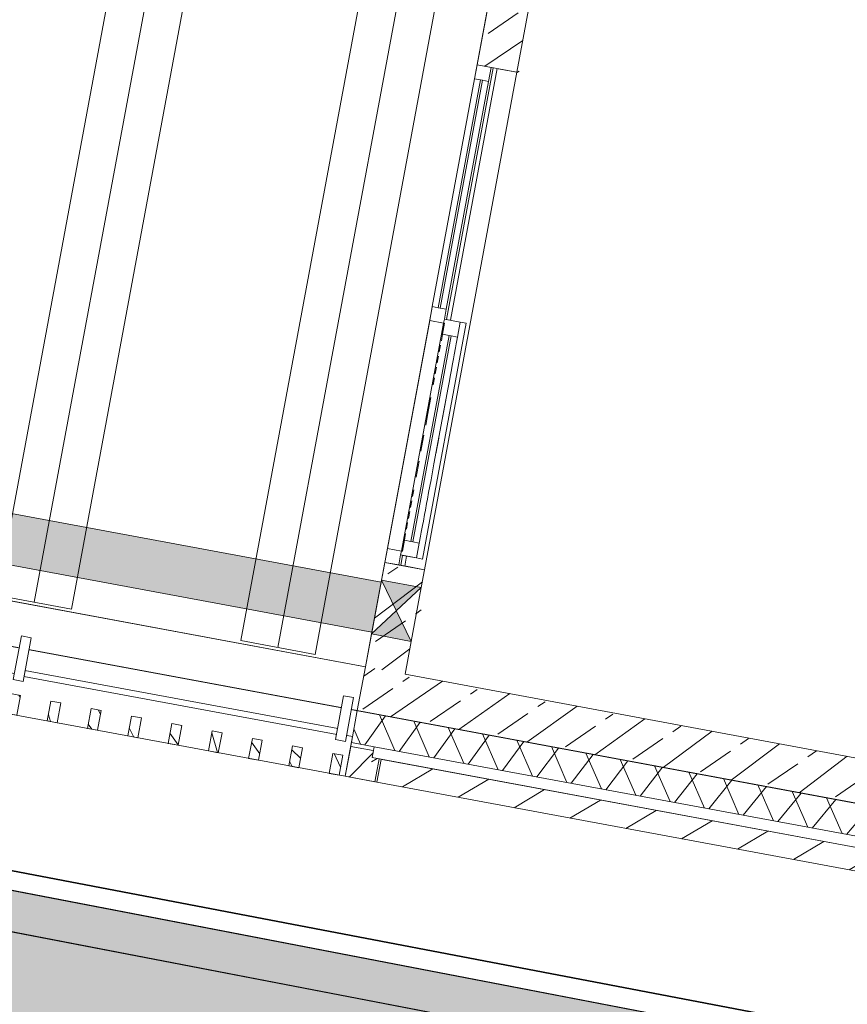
# Model space of a CAD drawing. Header units: metres. Extents: x 32353251 to 32353583, y 5707748 to 5708004.
# Tile 105 of 164: x 32353392.14 to 32353396.23, y 5707897.36 to 5707902.23. Entities that reach past the tile are written whole.
import ezdxf

# ---------------------------------------------------------------- set-up
doc = ezdxf.new("R2010")
doc.units = ezdxf.units.M
doc.header["$LTSCALE"] = 0.75
doc.set_wipeout_variables(frame=1)
doc.layers.get('0').update_dxf_attribs({"linetype": 'CONTINUOUS'})
for name, color, linetype, lineweight in [('10414942$0$ST-LIN-Bushaltestelle', 2, 'CONTINUOUS', 25), ('10417023$0$#9_002_GES I Übersicht Erdgeschoss_1_101_Wand Aussen.A', 7, 'CONTINUOUS', 25), ('10417023$0$#9_002_GES I Übersicht Erdgeschoss_1_104_Decken.A', 7, 'CONTINUOUS', 25), ('10417023$0$#9_002_GES I Übersicht Erdgeschoss_1_430_Lüftung.US', 7, 'CONTINUOUS', 25), ('10417023$0$#9_002_GES I Übersicht Erdgeschoss_1_701_Grundstücksgrenze.A', 7, 'CONTINUOUS', 25), ('10417023$0$#9_002_GES I Übersicht Erdgeschoss_1_Neubau_101_Wand Aussen.A', 7, 'CONTINUOUS', 25), ('10417023$0$#9_002_GES I Übersicht Erdgeschoss_1_Neubau_102_Wand Innen.A', 7, 'CONTINUOUS', 25), ('10417023$0$#9_002_GES I Übersicht Erdgeschoss_1_Neubau_104_Decken.A', 7, 'CONTINUOUS', 25), ('10417023$0$#9_002_GES I Übersicht Erdgeschoss_1_Neubau_110_Pfosten-Riegel.A', 7, 'CONTINUOUS', 25), ('10417023$0$#9_002_GES I Übersicht Erdgeschoss_1_Neubau_201_Aussenwandbekleidu', 7, 'CONTINUOUS', 25), ('10417023$0$Keine', 7, 'CONTINUOUS', 13)]:
    doc.layers.add(name, color=color, linetype=linetype, lineweight=lineweight)
doc.layers.add('10414942$0$ST-LIN-Gehweg', color=2, linetype='CONTINUOUS')
doc.layers.add('10414943$0$ST-Gehweg-Sol', color=7, linetype='CONTINUOUS', lineweight=0, true_color=0xffd7a8)
doc.layers.add('10414943$0$ST-Mischfläche-Sol', color=7, linetype='CONTINUOUS', lineweight=0, true_color=0x636466)
pattern_1 = [(44.99999999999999, (0, 0), (-0.1697056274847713, 0.1697056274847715), []), (44.99999999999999, (-0.08485281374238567, 0.08485281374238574), (-0.1697056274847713, 0.1697056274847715), [0.18, -0.05999999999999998])]
pattern_2 = [(44.99999999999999, (0, 0), (-0.1414213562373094, 0.1414213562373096), [])]
pattern_3 = [(134.9999999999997, (0, 0), (0.1060660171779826, 0.1060660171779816), []), (134.9999999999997, (-0.03535533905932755, -0.0353553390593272), (0.1060660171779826, 0.1060660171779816), [])]

# ---------------------------------------------------------------- blocks, each defined once
blk = doc.blocks.new('10414943')
at = {"layer": '10414943$0$ST-Mischfläche-Sol'}
h = blk.add_hatch(dxfattribs=at)
h.set_pattern_fill('AR-HBONE', color=256, scale=0.004200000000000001, angle=170)
h.set_pattern_definition([(215, (0, 0), (-0.1047920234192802, -0.594305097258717), [1.28016, -0.42672]), (305, (-0.3495483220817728, -0.2447563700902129), (-0.1047920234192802, -0.594305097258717), [1.28016, -0.42672])])
edge = h.paths.add_edge_path()
edge.add_line((32353333.40662897, 5707899.309915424), (32353335.23953668, 5707908.86230714))
edge.add_line((32353335.23953668, 5707908.86230714), (32353407.15213483, 5707895.033517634))
edge.add_line((32353407.15213483, 5707895.033517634), (32353413.70600617, 5707897.337334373))
edge.add_line((32353413.70600617, 5707897.337334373), (32353481.81771595, 5707884.239451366))
edge.add_line((32353481.81771595, 5707884.239451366), (32353497.17578959, 5707881.286091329))
edge.add_line((32353497.17578959, 5707881.286091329), (32353499.70410517, 5707880.188862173))
edge.add_line((32353499.70410517, 5707880.188862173), (32353502.93879142, 5707877.835765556))
edge.add_line((32353502.93879142, 5707877.835765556), (32353505.46710699, 5707876.738536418))
edge.add_line((32353505.46710699, 5707876.738536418), (32353517.00528605, 5707874.519743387))
edge.add_line((32353517.00528605, 5707874.519743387), (32353517.64528354, 5707870.615040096))
edge.add_line((32353517.64528354, 5707870.615040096), (32353516.66317853, 5707870.803281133))
edge.add_line((32353516.66317853, 5707870.803281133), (32353515.43959015, 5707864.419483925))
edge.add_line((32353515.43959015, 5707864.419483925), (32353479.3370171, 5707871.339302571))
edge.add_line((32353479.3370171, 5707871.339302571), (32353468.35948901, 5707873.443239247))
edge.add_line((32353468.35948901, 5707873.443239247), (32353468.77868284, 5707869.425097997))
edge.add_arc((32353471.76248924, 5707869.736384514), 2.999999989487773, 185.9558547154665, 259.1498142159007)
edge.add_line((32353471.19776434, 5707866.790016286), (32353499.61213671, 5707861.343886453))
edge.add_line((32353499.61213671, 5707861.343886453), (32353497.73579177, 5707858.394363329))
edge.add_line((32353497.73579177, 5707858.394363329), (32353462.93906161, 5707865.063787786))
edge.add_arc((32353461.80961179, 5707859.171051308), 6.000000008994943, 79.14981411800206, 96.13718403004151)
edge.add_line((32353461.16815564, 5707865.136663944), (32353452.41027603, 5707864.194967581))
edge.add_arc((32353451.76881989, 5707870.160580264), 6.000000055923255, 259.1148991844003, 276.1371839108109, ccw=False)
edge.add_line((32353450.63577935, 5707864.268533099), (32353424.34096185, 5707869.325025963))
edge.add_arc((32353425.47400239, 5707875.217073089), 6.000000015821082, 242.0482743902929, 259.11489914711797, ccw=False)
edge.add_line((32353422.66163756, 5707869.917016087), (32353415.00045884, 5707873.982260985))
edge.add_arc((32353412.18809399, 5707868.682203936), 6.000000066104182, 62.04827444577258, 79.14966234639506)
edge.add_line((32353413.31755943, 5707874.57493748), (32353366.06709948, 5707883.631474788))
edge.add_line((32353366.06709948, 5707883.631474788), (32353365.05980216, 5707886.869526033))
edge.add_line((32353365.05980216, 5707886.869526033), (32353331.24648768, 5707893.372754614))
edge.add_line((32353331.24648768, 5707893.372754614), (32353331.86067788, 5707896.566215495))
edge.add_line((32353331.86067788, 5707896.566215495), (32353338.35621561, 5707895.320690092))
edge.add_line((32353338.35621561, 5707895.320690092), (32353340.49133033, 5707897.947528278))
edge.add_line((32353340.49133033, 5707897.947528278), (32353344.41330834, 5707897.200255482))
edge.add_line((32353344.41330834, 5707897.200255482), (32353345.42794297, 5707893.960800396))
edge.add_line((32353345.42794297, 5707893.960800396), (32353351.00902221, 5707892.887558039))
edge.add_line((32353351.00902221, 5707892.887558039), (32353351.57440783, 5707895.827681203))
edge.add_line((32353351.57440783, 5707895.827681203), (32353371.21685639, 5707892.062795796))
edge.add_line((32353371.21685639, 5707892.062795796), (32353370.64816001, 5707889.105456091))
edge.add_line((32353370.64816001, 5707889.105456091), (32353371.65443974, 5707885.869704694))
edge.add_line((32353371.65443974, 5707885.869704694), (32353406.65189732, 5707879.161711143))
edge.add_arc((32353407.21642529, 5707882.109643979), 3.001499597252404, 259.1591284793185, 333.4809509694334)
edge.add_line((32353409.90212501, 5707880.769488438), (32353411.74908589, 5707884.293947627))
edge.add_line((32353411.74908589, 5707884.293947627), (32353333.40662897, 5707899.309915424))
at = {"layer": '10414943$0$ST-Gehweg-Sol', "flags": 128}
blk.add_lwpolyline([(32353335.23953668, 5707908.86230714), (32353407.15213483, 5707895.033517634), (32353413.70600617, 5707897.337334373), (32353481.81771595, 5707884.239451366)], dxfattribs=at)
blk = doc.blocks.new('10414942')
at = {"layer": '10414942$0$ST-LIN-Bushaltestelle'}
blk.add_line((32353375.95332342, 5707900.827880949), (32353395.59348041, 5707897.051078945), dxfattribs=at)
at = {"layer": '10414942$0$ST-LIN-Bushaltestelle', "flags": 128}
blk.add_lwpolyline([(32353379.73405364, 5707900.100846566), (32353395.59348041, 5707897.051078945), (32353395.02696012, 5707894.105055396), (32353394.04495226, 5707894.293895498), (32353394.10160429, 5707894.588497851), (32353393.11959644, 5707894.777337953), (32353393.28955253, 5707895.661145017), (32353379.54144267, 5707898.304906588), (32353379.59809467, 5707898.599508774), (32353379.45079349, 5707898.627834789)], close=True, dxfattribs=at)
at = {"layer": '10414942$0$ST-LIN-Gehweg', "flags": 128}
blk.add_lwpolyline([(32353330.08991054, 5707910.916025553), (32353331.70067245, 5707910.64907873), (32353335.02498273, 5707908.903565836), (32353357.21966946, 5707904.635530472), (32353357.21966946, 5707904.635530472), (32353370.48788053, 5707902.08405432), (32353370.48788053, 5707902.08405432), (32353407.15213483, 5707895.033517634), (32353407.15213483, 5707895.033517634), (32353410.4290705, 5707896.185426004), (32353410.4290705, 5707896.185426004), (32353413.70600617, 5707897.337334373), (32353413.70600617, 5707897.337334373), (32353481.43359485, 5707884.31331786)], dxfattribs=at)
blk = doc.blocks.new('10417023$0$#9_MKO_LP5_ARC_GES_UP_00_002_P_G_modell (3D)')
at = {"layer": '10417023$0$#9_002_GES I Übersicht Erdgeschoss_1_101_Wand Aussen.A', "linetype": 'Continuous', "lineweight": 5, "true_color": 0xff0000}
h = blk.add_hatch(dxfattribs=at)
h.set_pattern_fill('#9_BETON__STAHLBETON_0001', color=1, style=0, pattern_type=2)
h.set_pattern_definition(pattern_1)
h.paths.add_polyline_path([(-32353447.40422488, -5707812.74957689), (-32353442.724228, -5707812.74957689), (-32353442.724228, -5707812.529576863), (-32353447.40422488, -5707812.529576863)])
at = {"layer": '10417023$0$#9_002_GES I Übersicht Erdgeschoss_1_Neubau_102_Wand Innen.A', "linetype": 'Continuous', "lineweight": 5, "true_color": 0xff0000}
h = blk.add_hatch(dxfattribs=at)
h.set_pattern_fill('#9_BETON__STAHLBETON_0001', color=1, style=0, pattern_type=2)
h.set_pattern_definition(pattern_1)
h.paths.add_polyline_path([(-32353447.40423247, -5707809.504576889), (-32353447.2042324, -5707809.504576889), (-32353447.20423249, -5707809.189577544), (-32353447.40423247, -5707809.189577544)])
h = blk.add_hatch(dxfattribs=at)
h.set_pattern_fill('#9_BETON__STAHLBETON_0001', color=1, style=0, pattern_type=2)
h.set_pattern_definition(pattern_1)
h.paths.add_polyline_path([(-32353447.20423247, -5707812.004576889), (-32353447.40423247, -5707812.004576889), (-32353447.40423247, -5707812.52957689), (-32353447.20423247, -5707812.52957689)])
at = {"layer": '10417023$0$#9_002_GES I Übersicht Erdgeschoss_1_101_Wand Aussen.A', "color": 1, "linetype": 'Continuous', "lineweight": 13, "true_color": 0xff0000}
for p, q in [((-32353452.3742284, -5707812.529577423), (-32353447.40422547, -5707812.529577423)), ((-32353447.40422547, -5707812.749576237), (-32353447.40422547, -5707812.529577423)), ((-32353452.3742284, -5707812.749576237), (-32353447.40422547, -5707812.749576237))]:
    blk.add_line(p, q, dxfattribs=at)
at = {"layer": '10417023$0$#9_002_GES I Übersicht Erdgeschoss_1_101_Wand Aussen.A', "color": 1, "linetype": 'Continuous', "lineweight": 18, "true_color": 0xff0000}
for p, q in [((-32353447.40422547, -5707812.749576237), (-32353447.40422547, -5707812.529577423)), ((-32353442.724228, -5707812.52957689), (-32353447.20423247, -5707812.52957689)), ((-32353447.40422482, -5707812.74957689), (-32353442.724228, -5707812.74957689))]:
    blk.add_line(p, q, dxfattribs=at)
at = {"layer": '10417023$0$#9_002_GES I Übersicht Erdgeschoss_1_104_Decken.A', "color": 1, "linetype": 'Continuous', "lineweight": 13, "true_color": 0xff0000}
for p, q in [((-32353449.25822937, -5707807.384576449), (-32353449.25822937, -5707812.514709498)), ((-32353449.07172995, -5707807.384576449), (-32353449.07172995, -5707812.514709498)), ((-32353448.88522908, -5707807.384576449), (-32353448.88522908, -5707812.514709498)), ((-32353448.03322866, -5707807.384576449), (-32353448.03322866, -5707812.514709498)), ((-32353447.84672779, -5707807.384576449), (-32353447.84672779, -5707812.514709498)), ((-32353447.66022837, -5707807.384576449), (-32353447.66022837, -5707812.514709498)), ((-32353449.25822937, -5707812.514709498), (-32353448.88522908, -5707812.514709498)), ((-32353448.03322866, -5707812.514709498), (-32353447.66022837, -5707812.514709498))]:
    blk.add_line(p, q, dxfattribs=at)
at = {"layer": '10417023$0$#9_002_GES I Übersicht Erdgeschoss_1_430_Lüftung.US', "color": 1, "linetype": 'Continuous', "lineweight": 13, "true_color": 0xff0000, "flags": 128}
blk.add_lwpolyline([(-32353460.29724487, -5707812.354575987), (-32353447.40423247, -5707812.354575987), (-32353447.40423247, -5707812.104575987), (-32353460.29724487, -5707812.104575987)], close=True, dxfattribs=at)
at = {"layer": '10417023$0$#9_002_GES I Übersicht Erdgeschoss_1_430_Lüftung.US', "color": 1, "linetype": 'Continuous', "true_color": 0xff0000}
blk.add_solid([(-32353460.29724487, -5707812.354575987), (-32353447.40423247, -5707812.354575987), (-32353460.29724487, -5707812.104575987), (-32353447.40423247, -5707812.104575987)], dxfattribs=at)
at = {"layer": '10417023$0$#9_002_GES I Übersicht Erdgeschoss_1_Neubau_101_Wand Aussen.A', "color": 1, "linetype": 'Continuous', "lineweight": 18, "true_color": 0xff0000}
blk.add_line((-32353442.504228, -5707812.74957689), (-32353447.40422535, -5707812.74957689), dxfattribs=at)
at = {"layer": '10417023$0$#9_002_GES I Übersicht Erdgeschoss_1_Neubau_102_Wand Innen.A', "color": 1, "linetype": 'Continuous', "lineweight": 18, "true_color": 0xff0000}
for p, q in [((-32353447.40423247, -5707809.189577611), (-32353447.40423247, -5707809.504576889)), ((-32353447.20423247, -5707809.504576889), (-32353447.20423247, -5707809.189577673)), ((-32353447.40423247, -5707812.004576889), (-32353447.40423247, -5707812.094575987)), ((-32353447.20423247, -5707812.094575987), (-32353447.20423247, -5707812.004576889)), ((-32353447.40423247, -5707812.094575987), (-32353447.40423247, -5707812.364575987)), ((-32353447.20423247, -5707812.364575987), (-32353447.20423247, -5707812.094575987)), ((-32353447.40423247, -5707812.364575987), (-32353447.40423247, -5707812.52957689)), ((-32353447.20423247, -5707812.52957689), (-32353447.20423247, -5707812.364575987))]:
    blk.add_line(p, q, dxfattribs=at)
at = {"layer": '10417023$0$#9_002_GES I Übersicht Erdgeschoss_1_Neubau_102_Wand Innen.A', "color": 1, "linetype": 'Continuous', "lineweight": 13, "true_color": 0xff0000}
for p, q in [((-32353447.40423268, -5707812.094576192), (-32353447.20423245, -5707812.364576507)), ((-32353447.20423245, -5707812.094576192), (-32353447.40423268, -5707812.364576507)), ((-32353447.20423247, -5707812.094575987), (-32353447.40423247, -5707812.094575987)), ((-32353447.40423247, -5707812.364575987), (-32353447.20423247, -5707812.364575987))]:
    blk.add_line(p, q, dxfattribs=at)
at = {"layer": '10417023$0$#9_002_GES I Übersicht Erdgeschoss_1_Neubau_102_Wand Innen.A', "color": 1, "linetype": 'Continuous', "true_color": 0xff0000}
for points in [[(-32353447.20423248, -5707812.094575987), (-32353447.40423247, -5707812.094575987), (-32353447.30423247, -5707812.229575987)], [(-32353447.20423248, -5707812.364575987), (-32353447.30423247, -5707812.229575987), (-32353447.40423247, -5707812.364575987)]]:
    blk.add_solid(points, dxfattribs=at)
at = {"layer": '10417023$0$#9_002_GES I Übersicht Erdgeschoss_1_Neubau_104_Decken.A', "color": 1, "linetype": 'Continuous', "lineweight": 13, "true_color": 0xff0000, "flags": 128}
for points in [[(-32353468.9644006, -5707812.749292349), (-32353468.96423227, -5707810.39957689), (-32353468.96423227, -5707807.119576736), (-32353468.96423227, -5707797.22957689), (-32353468.96423227, -5707790.55957689), (-32353454.47117382, -5707790.55957689), (-32353442.504228, -5707790.559574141), (-32353442.504228, -5707812.74957689)], [(-32353460.539228, -5707797.304576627), (-32353468.96423227, -5707797.304576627), (-32353468.96423227, -5707810.39957689), (-32353464.33422799, -5707810.39957689), (-32353464.33422799, -5707812.749576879), (-32353442.50422801, -5707812.74957689), (-32353442.504228, -5707790.55957689), (-32353451.27397855, -5707790.559574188), (-32353451.27397855, -5707797.22957689), (-32353452.624228, -5707797.22957689), (-32353452.624228, -5707807.119576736), (-32353460.539228, -5707807.119576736)], [(-32353460.539228, -5707812.529709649), (-32353447.40432934, -5707812.529709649), (-32353447.40432934, -5707807.36957689), (-32353460.539228, -5707807.36957689)]]:
    blk.add_lwpolyline(points, close=True, dxfattribs=at)
at = {"color": 1, "linetype": 'Continuous', "lineweight": 5, "true_color": 0xff0000}
for points in [[(-32353447.404395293, -5707812.87957689), (-32353453.966743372, -5707812.87957689), (-32353453.966743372, -5707813.079576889), (-32353447.404395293, -5707813.079576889)], [(-32353442.324227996, -5707812.929576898), (-32353447.244228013, -5707812.929576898), (-32353447.244228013, -5707813.079576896), (-32353442.324228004, -5707813.079576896)]]:
    blk.add_wipeout(points, dxfattribs=at).dxf.layer = '10417023$0$#9_002_GES I Übersicht Erdgeschoss_1_Neubau_201_Aussenwandbekleidu'
at = {"layer": '10417023$0$#9_002_GES I Übersicht Erdgeschoss_1_Neubau_201_Aussenwandbekleidu', "linetype": 'Continuous', "lineweight": 5, "true_color": 0xff0000}
h = blk.add_hatch(dxfattribs=at)
h.set_pattern_fill('#9_METALL__STAHL_0001', color=1, style=0, pattern_type=2)
h.set_pattern_definition(pattern_3)
h.paths.add_polyline_path([(-32353449.0542684, -5707813.079576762), (-32353449.0542676, -5707812.979576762), (-32353449.1042676, -5707812.97957636), (-32353449.1042684, -5707813.079576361)])
h = blk.add_hatch(dxfattribs=at)
h.set_pattern_fill('#9_METALL__STAHL_0001', color=1, style=0, pattern_type=2)
h.set_pattern_definition(pattern_3)
h.paths.add_polyline_path([(-32353448.85177089, -5707813.079576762), (-32353448.85177008, -5707812.979576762), (-32353448.90177008, -5707812.97957636), (-32353448.90177089, -5707813.079576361)])
h = blk.add_hatch(dxfattribs=at)
h.set_pattern_fill('#9_METALL__STAHL_0001', color=1, style=0, pattern_type=2)
h.set_pattern_definition(pattern_3)
h.paths.add_polyline_path([(-32353448.64927337, -5707813.079576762), (-32353448.64927257, -5707812.979576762), (-32353448.69927257, -5707812.97957636), (-32353448.69927337, -5707813.079576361)])
h = blk.add_hatch(dxfattribs=at)
h.set_pattern_fill('#9_METALL__STAHL_0001', color=1, style=0, pattern_type=2)
h.set_pattern_definition(pattern_3)
h.paths.add_polyline_path([(-32353448.44677586, -5707813.079576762), (-32353448.44677505, -5707812.979576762), (-32353448.49677505, -5707812.97957636), (-32353448.49677585, -5707813.079576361)])
h = blk.add_hatch(dxfattribs=at)
h.set_pattern_fill('#9_METALL__STAHL_0001', color=1, style=0, pattern_type=2)
h.set_pattern_definition(pattern_3)
h.paths.add_polyline_path([(-32353448.24427834, -5707813.079576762), (-32353448.24427754, -5707812.979576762), (-32353448.29427754, -5707812.97957636), (-32353448.29427834, -5707813.079576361)])
h = blk.add_hatch(dxfattribs=at)
h.set_pattern_fill('#9_METALL__STAHL_0001', color=1, style=0, pattern_type=2)
h.set_pattern_definition(pattern_3)
h.paths.add_polyline_path([(-32353448.04178082, -5707813.079576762), (-32353448.04178002, -5707812.979576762), (-32353448.09178002, -5707812.97957636), (-32353448.09178082, -5707813.079576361)])
h = blk.add_hatch(dxfattribs=at)
h.set_pattern_fill('#9_METALL__STAHL_0001', color=1, style=0, pattern_type=2)
h.set_pattern_definition(pattern_3)
h.paths.add_polyline_path([(-32353447.83928331, -5707813.079576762), (-32353447.83928251, -5707812.979576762), (-32353447.88928251, -5707812.97957636), (-32353447.88928331, -5707813.079576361)])
h = blk.add_hatch(dxfattribs=at)
h.set_pattern_fill('#9_METALL__STAHL_0001', color=1, style=0, pattern_type=2)
h.set_pattern_definition(pattern_3)
h.paths.add_polyline_path([(-32353447.63678579, -5707813.079576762), (-32353447.63678499, -5707812.979576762), (-32353447.68678499, -5707812.97957636), (-32353447.68678579, -5707813.079576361)])
h = blk.add_hatch(dxfattribs=at)
h.set_pattern_fill('#9_METALL__STAHL_0001', color=1, style=0, pattern_type=2)
h.set_pattern_definition(pattern_3)
h.paths.add_polyline_path([(-32353447.43428828, -5707813.079576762), (-32353447.43428748, -5707812.979576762), (-32353447.48428747, -5707812.97957636), (-32353447.48428828, -5707813.079576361)])
at = {"layer": '10417023$0$#9_002_GES I Übersicht Erdgeschoss_1_Neubau_201_Aussenwandbekleidu', "color": 1, "linetype": 'Continuous', "lineweight": 13, "true_color": 0xff0000}
for p, q in [((-32353447.4043953, -5707812.87957689), (-32353453.96674338, -5707812.87957689)), ((-32353447.4043953, -5707812.87957689), (-32353447.4043953, -5707813.07957689)), ((-32353442.324228, -5707812.929576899), (-32353447.24422802, -5707812.929576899)), ((-32353447.24422802, -5707812.929576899), (-32353447.24422802, -5707813.079576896)), ((-32353453.96674338, -5707813.07957689), (-32353447.4043953, -5707813.07957689)), ((-32353447.24422802, -5707813.079576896), (-32353442.17422801, -5707813.079576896))]:
    blk.add_line(p, q, dxfattribs=at)
at = {"layer": '10417023$0$#9_002_GES I Übersicht Erdgeschoss_1_Neubau_201_Aussenwandbekleidu', "color": 1, "linetype": 'Continuous', "lineweight": 13, "true_color": 0xff0000, "flags": 128}
for points in [[(-32353449.0542684, -5707813.079576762), (-32353449.0542676, -5707812.979576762), (-32353449.1042676, -5707812.97957636), (-32353449.1042684, -5707813.079576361)], [(-32353448.85177089, -5707813.079576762), (-32353448.85177008, -5707812.979576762), (-32353448.90177008, -5707812.97957636), (-32353448.90177089, -5707813.079576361)], [(-32353448.64927337, -5707813.079576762), (-32353448.64927257, -5707812.979576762), (-32353448.69927257, -5707812.97957636), (-32353448.69927337, -5707813.079576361)], [(-32353448.44677586, -5707813.079576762), (-32353448.44677505, -5707812.979576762), (-32353448.49677505, -5707812.97957636), (-32353448.49677585, -5707813.079576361)], [(-32353448.24427834, -5707813.079576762), (-32353448.24427754, -5707812.979576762), (-32353448.29427754, -5707812.97957636), (-32353448.29427834, -5707813.079576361)], [(-32353448.04178082, -5707813.079576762), (-32353448.04178002, -5707812.979576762), (-32353448.09178002, -5707812.97957636), (-32353448.09178082, -5707813.079576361)], [(-32353447.83928331, -5707813.079576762), (-32353447.83928251, -5707812.979576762), (-32353447.88928251, -5707812.97957636), (-32353447.88928331, -5707813.079576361)], [(-32353447.63678579, -5707813.079576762), (-32353447.63678499, -5707812.979576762), (-32353447.68678499, -5707812.97957636), (-32353447.68678579, -5707813.079576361)], [(-32353447.43428828, -5707813.079576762), (-32353447.43428748, -5707812.979576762), (-32353447.48428747, -5707812.97957636), (-32353447.48428828, -5707813.079576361)]]:
    blk.add_lwpolyline(points, close=True, dxfattribs=at)
at = {"color": 1, "linetype": 'Continuous', "lineweight": 5, "true_color": 0xff0000}
blk.add_wipeout([(-32353447.254225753, -5707812.929576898), (-32353447.404225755, -5707812.929576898), (-32353447.404225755, -5707813.079576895), (-32353447.254225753, -5707813.079576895)], dxfattribs=at).dxf.layer = '10417023$0$#9_002_GES I Übersicht Erdgeschoss_1_Neubau_201_Aussenwandbekleidu'
at = {"layer": '10417023$0$#9_002_GES I Übersicht Erdgeschoss_1_Neubau_101_Wand Aussen.A', "linetype": 'Continuous', "lineweight": 5, "true_color": 0xff0000}
h = blk.add_hatch(dxfattribs=at)
h.set_pattern_fill('#9_MW_VORMAUERZIEGEL_0001', color=1, style=0, pattern_type=2)
h.set_pattern_definition(pattern_2)
h.paths.add_polyline_path([(-32353447.28922533, -5707812.964576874), (-32353447.28922533, -5707813.07957689), (-32353442.28922801, -5707813.07957689), (-32353442.28922801, -5707812.964576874)])
at = {"layer": '10417023$0$#9_002_GES I Übersicht Erdgeschoss_1_701_Grundstücksgrenze.A', "color": 1, "linetype": 'Continuous', "lineweight": 35, "true_color": 0xff0000, "flags": 128}
blk.add_lwpolyline([(-32353511.47268937, -5707768.718078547), (-32353510.58466005, -5707813.546075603), (-32353471.71535595, -5707813.720027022), (-32353425.53849031, -5707813.961117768)], dxfattribs=at)
at = {"layer": '10417023$0$#9_002_GES I Übersicht Erdgeschoss_1_Neubau_101_Wand Aussen.A', "color": 1, "linetype": 'Continuous', "lineweight": 18, "true_color": 0xff0000}
for p, q in [((-32353447.40422535, -5707812.90957689), (-32353447.40422535, -5707812.74957689)), ((-32353447.40422547, -5707812.909576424), (-32353447.40422547, -5707813.079576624)), ((-32353447.40422547, -5707813.079576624), (-32353447.28922606, -5707813.079576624)), ((-32353447.28922538, -5707813.07957689), (-32353442.28922801, -5707813.07957689))]:
    blk.add_line(p, q, dxfattribs=at)
at = {"layer": '10417023$0$#9_002_GES I Übersicht Erdgeschoss_1_Neubau_201_Aussenwandbekleidu', "color": 1, "linetype": 'Continuous', "lineweight": 13, "true_color": 0xff0000}
for p, q in [((-32353447.25422575, -5707812.929576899), (-32353447.40422575, -5707812.929576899)), ((-32353447.40422575, -5707812.929576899), (-32353447.40422575, -5707813.079576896)), ((-32353447.25422575, -5707812.929576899), (-32353447.25422575, -5707813.079576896)), ((-32353447.40422575, -5707813.079576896), (-32353447.25422575, -5707813.079576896))]:
    blk.add_line(p, q, dxfattribs=at)
at = {"color": 1, "linetype": 'Continuous', "lineweight": 5, "true_color": 0xff0000}
for points, layer in [([(-32353447.28922532, -5707812.964576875), (-32353442.344228, -5707812.964576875), (-32353442.344228, -5707812.909576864), (-32353447.28922532, -5707812.909576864)], '10417023$0$#9_002_GES I Übersicht Erdgeschoss_1_Neubau_101_Wand Aussen.A'), ([(-32353447.25423247, -5707811.954576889), (-32353447.304232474, -5707811.954576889), (-32353447.304232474, -5707812.004576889), (-32353447.204232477, -5707812.004576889), (-32353447.204232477, -5707809.504576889), (-32353447.304232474, -5707809.504576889), (-32353447.304232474, -5707810.769576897), (-32353447.25423247, -5707810.769576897), (-32353447.22423246, -5707810.769576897), (-32353447.22423246, -5707811.954576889)], '10417023$0$#9_002_GES I Übersicht Erdgeschoss_1_Neubau_102_Wand Innen.A'), ([(-32353447.464288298, -5707812.8845768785), (-32353447.46428829, -5707812.854576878), (-32353449.0742678, -5707812.854576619), (-32353449.0742678, -5707812.88457662)], '10417023$0$#9_002_GES I Übersicht Erdgeschoss_1_Neubau_110_Pfosten-Riegel.A')]:
    blk.add_wipeout(points, dxfattribs=at).dxf.layer = layer
at = {"layer": '10417023$0$#9_002_GES I Übersicht Erdgeschoss_1_Neubau_101_Wand Aussen.A', "linetype": 'Continuous', "lineweight": 5, "true_color": 0xff0000}
h = blk.add_hatch(dxfattribs=at)
h.set_pattern_fill('#9_DÄMMUNG__WEICH_0001', color=1, style=0, pattern_type=2)
h.set_pattern_definition([(-119.9999999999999, (0, 0), (-0.129903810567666, 0.07499999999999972), []), (-59.99999999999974, (0, 0), (0.1299038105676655, 0.0750000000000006), [])])
h.paths.add_polyline_path([(-32353442.504228, -5707812.74957689), (-32353447.40422535, -5707812.74957689), (-32353447.40422535, -5707812.90957689), (-32353442.50422801, -5707812.90957689)])
h = blk.add_hatch(dxfattribs=at)
h.set_pattern_fill('#9_MW_VORMAUERZIEGEL_0001', color=1, style=0, pattern_type=2)
h.set_pattern_definition(pattern_2)
h.paths.add_polyline_path([(-32353447.28922535, -5707813.07957689), (-32353447.28922535, -5707812.90957689), (-32353447.40422535, -5707812.90957689), (-32353447.40422535, -5707813.07957689)])
at = {"layer": '10417023$0$#9_002_GES I Übersicht Erdgeschoss_1_Neubau_101_Wand Aussen.A', "color": 1, "linetype": 'Continuous', "lineweight": 18, "true_color": 0xff0000}
for p, q in [((-32353447.40422547, -5707812.909576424), (-32353447.28922606, -5707812.909576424)), ((-32353447.28922606, -5707812.909576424), (-32353442.50422839, -5707812.909576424)), ((-32353447.28922606, -5707812.96457721), (-32353447.28922606, -5707812.909576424)), ((-32353447.28922461, -5707812.96457721), (-32353442.3442282, -5707812.96457721))]:
    blk.add_line(p, q, dxfattribs=at)
at = {"layer": '10417023$0$#9_002_GES I Übersicht Erdgeschoss_1_Neubau_110_Pfosten-Riegel.A', "color": 1, "linetype": 'Continuous', "lineweight": 13, "true_color": 0xff0000, "flags": 128}
blk.add_lwpolyline([(-32353447.46428829, -5707812.884576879), (-32353447.46428829, -5707812.854576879), (-32353449.0742678, -5707812.854576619), (-32353449.0742678, -5707812.88457662)], close=True, dxfattribs=at)
at = {"color": 1, "linetype": 'Continuous', "lineweight": 5, "true_color": 0xff0000}
for points in [[(-32353447.334232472, -5707809.504576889), (-32353447.334232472, -5707810.769576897), (-32353447.324232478, -5707810.769576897), (-32353447.324232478, -5707809.504576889)], [(-32353447.33423247, -5707812.004576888), (-32353447.32423247, -5707812.004576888), (-32353447.32423247, -5707811.954576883), (-32353447.33423247, -5707811.954576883)]]:
    blk.add_wipeout(points, dxfattribs=at).dxf.layer = '10417023$0$#9_002_GES I Übersicht Erdgeschoss_1_Neubau_102_Wand Innen.A'
for points, layer in [([(-32353447.304232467, -5707809.504576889), (-32353447.324232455, -5707809.504576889), (-32353447.324232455, -5707810.769576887), (-32353447.304232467, -5707810.769576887)], '10417023$0$#9_002_GES I Übersicht Erdgeschoss_1_Neubau_102_Wand Innen.A'), ([(-32353447.324232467, -5707812.004576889), (-32353447.30423248, -5707812.004576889), (-32353447.30423248, -5707811.954576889), (-32353447.324232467, -5707811.954576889)], '10417023$0$#9_002_GES I Übersicht Erdgeschoss_1_Neubau_102_Wand Innen.A'), ([(-32353449.1042678, -5707812.909576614), (-32353449.054267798, -5707812.909576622), (-32353449.054267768, -5707812.689576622), (-32353449.104267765, -5707812.689576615)], '10417023$0$#9_002_GES I Übersicht Erdgeschoss_1_Neubau_110_Pfosten-Riegel.A'), ([(-32353447.4342883, -5707812.909576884), (-32353447.43428827, -5707812.689576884), (-32353447.484288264, -5707812.689576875), (-32353447.4842883, -5707812.909576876)], '10417023$0$#9_002_GES I Übersicht Erdgeschoss_1_Neubau_110_Pfosten-Riegel.A')]:
    blk.add_wipeout(points, dxfattribs=at).dxf.layer = layer
at = {"layer": '10417023$0$#9_002_GES I Übersicht Erdgeschoss_1_Neubau_102_Wand Innen.A', "color": 1, "linetype": 'Continuous', "lineweight": 18, "true_color": 0xff0000}
for p, q in [((-32353447.40423268, -5707809.504577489), (-32353447.20423245, -5707809.504577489)), ((-32353447.20423245, -5707812.00457753), (-32353447.40423268, -5707812.00457753))]:
    blk.add_line(p, q, dxfattribs=at)
at = {"layer": '10417023$0$#9_002_GES I Übersicht Erdgeschoss_1_Neubau_102_Wand Innen.A', "color": 1, "linetype": 'Continuous', "lineweight": 13, "true_color": 0xff0000}
for p, q in [((-32353447.40423268, -5707809.504577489), (-32353447.33423261, -5707809.504577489)), ((-32353447.30423257, -5707810.769576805), (-32353447.30423257, -5707809.504577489)), ((-32353447.30423257, -5707812.00457753), (-32353447.30423257, -5707811.954577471)), ((-32353447.33423261, -5707812.00457753), (-32353447.40423268, -5707812.00457753))]:
    blk.add_line(p, q, dxfattribs=at)
at = {"layer": '10417023$0$#9_002_GES I Übersicht Erdgeschoss_1_Neubau_110_Pfosten-Riegel.A', "color": 1, "linetype": 'Continuous', "lineweight": 13, "true_color": 0xff0000, "flags": 128}
for points in [[(-32353449.1042678, -5707812.909576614), (-32353449.0542678, -5707812.909576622), (-32353449.05426777, -5707812.689576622), (-32353449.10426777, -5707812.689576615)], [(-32353447.4342883, -5707812.909576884), (-32353447.4842883, -5707812.909576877), (-32353447.48428826, -5707812.689576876), (-32353447.43428827, -5707812.689576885)]]:
    blk.add_lwpolyline(points, close=True, dxfattribs=at)
at = {"color": 1, "linetype": 'Continuous', "lineweight": 5, "true_color": 0xff0000}
for points in [[(-32353447.40423247, -5707809.574576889), (-32353447.40423247, -5707810.719576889), (-32353447.334232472, -5707810.719576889), (-32353447.334232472, -5707809.574576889)], [(-32353447.404232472, -5707810.78957689), (-32353447.404232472, -5707811.93457689), (-32353447.334232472, -5707811.93457689), (-32353447.334232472, -5707810.78957689)]]:
    blk.add_wipeout(points, dxfattribs=at).dxf.layer = '10417023$0$#9_002_GES I Übersicht Erdgeschoss_1_Neubau_102_Wand Innen.A'
at = {"layer": '10417023$0$#9_002_GES I Übersicht Erdgeschoss_1_Neubau_102_Wand Innen.A', "color": 1, "linetype": 'Continuous', "lineweight": 13, "true_color": 0xff0000}
for p, q in [((-32353447.40423268, -5707809.574577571), (-32353447.40423268, -5707809.504577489)), ((-32353447.33423261, -5707809.504577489), (-32353447.33423261, -5707809.574577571)), ((-32353447.32423259, -5707810.769576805), (-32353447.32423259, -5707809.504577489)), ((-32353447.40423268, -5707809.574577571), (-32353447.40423268, -5707810.719576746)), ((-32353447.37423265, -5707809.574577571), (-32353447.40423268, -5707809.574577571)), ((-32353447.37423265, -5707809.574577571), (-32353447.36423264, -5707809.574577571)), ((-32353447.37423265, -5707810.719576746), (-32353447.37423265, -5707809.574577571)), ((-32353447.36423264, -5707809.574577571), (-32353447.36423264, -5707810.719576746)), ((-32353447.33423261, -5707809.574577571), (-32353447.36423264, -5707809.574577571)), ((-32353447.33423261, -5707809.574577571), (-32353447.33423261, -5707810.719576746)), ((-32353447.40423268, -5707810.719576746), (-32353447.37423265, -5707810.719576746)), ((-32353447.40423268, -5707810.789576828), (-32353447.40423268, -5707810.719576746)), ((-32353447.36423264, -5707810.719576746), (-32353447.37423265, -5707810.719576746)), ((-32353447.36423264, -5707810.719576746), (-32353447.33423261, -5707810.719576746)), ((-32353447.33423261, -5707810.719576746), (-32353447.33423261, -5707810.769576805)), ((-32353447.33423261, -5707810.769576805), (-32353447.33423261, -5707810.789576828)), ((-32353447.40423268, -5707810.789576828), (-32353447.40423268, -5707811.934577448)), ((-32353447.33423261, -5707810.789576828), (-32353447.40423268, -5707810.789576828)), ((-32353447.33423261, -5707810.789576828), (-32353447.32923188, -5707810.789576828)), ((-32353447.40423268, -5707811.934577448), (-32353447.33423261, -5707811.934577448)), ((-32353447.40423268, -5707812.00457753), (-32353447.40423268, -5707811.934577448)), ((-32353447.32923188, -5707811.934577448), (-32353447.33423261, -5707811.934577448)), ((-32353447.33423261, -5707811.954577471), (-32353447.33423261, -5707811.934577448)), ((-32353447.33423261, -5707811.954577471), (-32353447.33423261, -5707812.00457753)), ((-32353447.32423259, -5707812.00457753), (-32353447.32423259, -5707811.954577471))]:
    blk.add_line(p, q, dxfattribs=at)
at = {"color": 1, "linetype": 'Continuous', "lineweight": 5, "true_color": 0xff0000}
blk.add_wipeout([(-32353447.25423247, -5707810.844576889), (-32353447.32923248, -5707810.844576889), (-32353447.32923248, -5707811.879576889), (-32353447.25423247, -5707811.879576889)], dxfattribs=at).dxf.layer = '10417023$0$#9_002_GES I Übersicht Erdgeschoss_1_Neubau_102_Wand Innen.A'
at = {"layer": '10417023$0$#9_002_GES I Übersicht Erdgeschoss_1_Neubau_102_Wand Innen.A', "color": 1, "linetype": 'Continuous', "lineweight": 13, "true_color": 0xff0000}
for p, q in [((-32353447.29673292, -5707810.844576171), (-32353447.28673291, -5707810.844576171)), ((-32353447.29673292, -5707811.879576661), (-32353447.29673292, -5707810.844576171)), ((-32353447.28673291, -5707810.844576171), (-32353447.28673291, -5707811.879576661)), ((-32353447.28673291, -5707811.879576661), (-32353447.29673292, -5707811.879576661))]:
    blk.add_line(p, q, dxfattribs=at)
at = {"color": 1, "linetype": 'Continuous', "lineweight": 5, "true_color": 0xff0000}
for points in [[(-32353447.224232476, -5707810.7695768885), (-32353447.254232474, -5707810.7695768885), (-32353447.254232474, -5707811.954576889), (-32353447.224232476, -5707811.954576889)], [(-32353447.33423247, -5707810.844576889), (-32353447.33423247, -5707811.879576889), (-32353447.32923247, -5707811.879576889), (-32353447.32923247, -5707810.844576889)]]:
    blk.add_wipeout(points, dxfattribs=at).dxf.layer = '10417023$0$#9_002_GES I Übersicht Erdgeschoss_1_Neubau_102_Wand Innen.A'
at = {"layer": '10417023$0$#9_002_GES I Übersicht Erdgeschoss_1_Neubau_102_Wand Innen.A', "color": 1, "linetype": 'Continuous', "lineweight": 13, "true_color": 0xff0000}
for p, q in [((-32353447.20423245, -5707809.504577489), (-32353447.20423245, -5707812.00457753)), ((-32353447.33423261, -5707810.769576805), (-32353447.25423251, -5707810.769576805)), ((-32353447.22423248, -5707810.769576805), (-32353447.25423251, -5707810.769576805)), ((-32353447.25423251, -5707810.769576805), (-32353447.25423251, -5707810.844576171)), ((-32353447.22423248, -5707810.769576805), (-32353447.22423248, -5707811.954577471)), ((-32353447.33423261, -5707810.844576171), (-32353447.33423261, -5707810.789576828)), ((-32353447.32923188, -5707810.789576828), (-32353447.32923188, -5707810.844576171)), ((-32353447.33423261, -5707810.844576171), (-32353447.33423261, -5707811.879576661)), ((-32353447.32923188, -5707810.844576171), (-32353447.33423261, -5707810.844576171)), ((-32353447.32923188, -5707810.844576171), (-32353447.32923188, -5707810.87838161)), ((-32353447.29673292, -5707810.844576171), (-32353447.32923188, -5707810.844576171)), ((-32353447.25423251, -5707810.844576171), (-32353447.28673291, -5707810.844576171)), ((-32353447.25423251, -5707810.844576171), (-32353447.25423251, -5707810.87838161)), ((-32353447.32923188, -5707810.899509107), (-32353447.32923188, -5707810.933313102)), ((-32353447.25423251, -5707810.87838161), (-32353447.25423251, -5707810.899509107)), ((-32353447.25423251, -5707810.899509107), (-32353447.25423251, -5707810.933313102)), ((-32353447.32923188, -5707810.954440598), (-32353447.32923188, -5707810.988244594)), ((-32353447.25423251, -5707810.933313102), (-32353447.25423251, -5707810.954440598)), ((-32353447.25423251, -5707810.954440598), (-32353447.25423251, -5707810.988244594)), ((-32353447.32923188, -5707811.009372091), (-32353447.32923188, -5707811.043176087)), ((-32353447.25423251, -5707810.988244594), (-32353447.25423251, -5707811.009372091)), ((-32353447.25423251, -5707811.009372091), (-32353447.25423251, -5707811.043176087)), ((-32353447.32923188, -5707811.064303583), (-32353447.32923188, -5707811.098107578)), ((-32353447.25423251, -5707811.043176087), (-32353447.25423251, -5707811.064303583)), ((-32353447.25423251, -5707811.064303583), (-32353447.25423251, -5707811.098107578)), ((-32353447.25423251, -5707811.098107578), (-32353447.25423251, -5707811.482076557)), ((-32353447.32923188, -5707811.162076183), (-32353447.32923188, -5707811.196717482)), ((-32353447.25423251, -5707811.162076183), (-32353447.25423251, -5707811.196717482)), ((-32353447.32923188, -5707811.242076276), (-32353447.32923188, -5707811.196717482)), ((-32353447.25423251, -5707811.242076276), (-32353447.25423251, -5707811.196717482)), ((-32353447.32923188, -5707811.302076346), (-32353447.32923188, -5707811.242076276)), ((-32353447.25423251, -5707811.302076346), (-32353447.25423251, -5707811.242076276)), ((-32353447.32923188, -5707811.432076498), (-32353447.32923188, -5707811.352076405)), ((-32353447.25423251, -5707811.432076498), (-32353447.25423251, -5707811.352076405)), ((-32353447.32923188, -5707811.562076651), (-32353447.32923188, -5707811.482076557)), ((-32353447.25423251, -5707811.562076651), (-32353447.25423251, -5707811.482076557)), ((-32353447.25423251, -5707811.562076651), (-32353447.25423251, -5707811.626046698)), ((-32353447.32923188, -5707811.659850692), (-32353447.32923188, -5707811.626046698)), ((-32353447.25423251, -5707811.659850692), (-32353447.25423251, -5707811.626046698)), ((-32353447.32923188, -5707811.714782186), (-32353447.32923188, -5707811.68097819)), ((-32353447.25423251, -5707811.659850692), (-32353447.25423251, -5707811.68097819)), ((-32353447.25423251, -5707811.714782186), (-32353447.25423251, -5707811.68097819)), ((-32353447.32923188, -5707811.769713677), (-32353447.32923188, -5707811.735909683)), ((-32353447.25423251, -5707811.714782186), (-32353447.25423251, -5707811.735909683)), ((-32353447.25423251, -5707811.769713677), (-32353447.25423251, -5707811.735909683)), ((-32353447.32923188, -5707811.824645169), (-32353447.32923188, -5707811.790841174)), ((-32353447.25423251, -5707811.769713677), (-32353447.25423251, -5707811.790841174)), ((-32353447.25423251, -5707811.824645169), (-32353447.25423251, -5707811.790841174)), ((-32353447.32923188, -5707811.879576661), (-32353447.32923188, -5707811.845772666)), ((-32353447.25423251, -5707811.824645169), (-32353447.25423251, -5707811.845772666)), ((-32353447.25423251, -5707811.879576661), (-32353447.25423251, -5707811.845772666)), ((-32353447.33423261, -5707811.879576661), (-32353447.32923188, -5707811.879576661)), ((-32353447.33423261, -5707811.934577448), (-32353447.33423261, -5707811.879576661)), ((-32353447.32923188, -5707811.879576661), (-32353447.32923188, -5707811.934577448)), ((-32353447.32923188, -5707811.879576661), (-32353447.29673292, -5707811.879576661)), ((-32353447.28673291, -5707811.879576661), (-32353447.25423251, -5707811.879576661)), ((-32353447.25423251, -5707811.879576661), (-32353447.25423251, -5707811.954577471)), ((-32353447.25423251, -5707811.954577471), (-32353447.33423261, -5707811.954577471)), ((-32353447.22423248, -5707811.954577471), (-32353447.25423251, -5707811.954577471))]:
    blk.add_line(p, q, dxfattribs=at)
blk = doc.blocks.new('10417023$0$2_MKO_LP5_LAN_GES_UP_00_002_V_A (3D)')
at = {"layer": '10417023$0$Keine'}
blk.add_blockref('10417023$0$#9_MKO_LP5_ARC_GES_UP_00_002_P_G_modell (3D)', (0, 0), dxfattribs=at)
blk = doc.blocks.new('10417023')
at = {"layer": '10417023$0$Keine', "rotation": 349.4819372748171}
blk.add_blockref('10417023$0$2_MKO_LP5_LAN_GES_UP_00_002_V_A (3D)', (65205154.93137175, 5413829.557758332), dxfattribs=at)

msp = doc.modelspace()

# ---------------------------------------------------------------- block references
msp.add_blockref('10414943', (0, 0))

# ---------------------------------------------------------------- next in the draw order: block references
msp.add_blockref('10417023', (0, 0))

# ---------------------------------------------------------------- next in the draw order: block references
msp.add_blockref('10414942', (0, 0))

doc.saveas('drawing.dxf')
